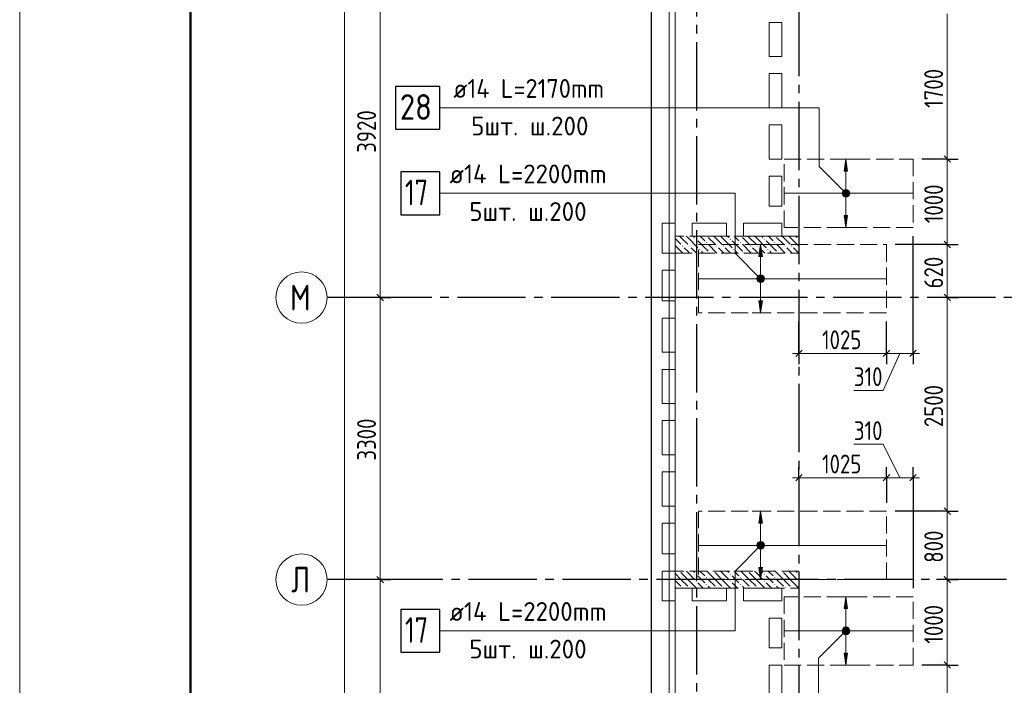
# Model space of a CAD drawing. Header units: millimetres. Extents: x 0 to 43617, y 0 to 59400.
# Tile 20 of 29: x 0 to 11528, y 37793 to 45581. Entities that reach past the tile are written whole.
import ezdxf

# ---------------------------------------------------------------- set-up
doc = ezdxf.new("R2010")
doc.units = ezdxf.units.MM
doc.linetypes.add('______2', pattern=[270, 200, -70])
doc.linetypes.add('______5', pattern=[1100, 800, -100, 100, -100])
for name, color, linetype, lineweight in [('Standard', 7, 'Continuous', 25), ('ДОП Верх по У', 7, 'Continuous', 25), ('ЖБ Пилон', 180, 'Continuous', 25), ('Оси', 40, '______5', 18), ('Позиционная метка номер позиции', 7, 'Continuous', 13), ('Примечания', 7, 'Continuous', 25)]:
    doc.layers.add(name, color=color, linetype=linetype, lineweight=lineweight)
doc.layers.add('ЖБ Перекрытие верхний уровень', color=7, linetype='Continuous', lineweight=25, true_color=0xe0e0ff)
doc.styles.add('GOST 2.304-81', font='txt')
doc.styles.add('ISOCPEUR', font='txt')

msp = doc.modelspace()

# ---------------------------------------------------------------- hatches: boundary and pattern name
at = {"layer": 'ДОП Верх по У', "linetype": 'Continuous', "lineweight": 13, "transparency": 33554687}
for points in [[(9694, 43810), (9674, 43950), (9654, 43810)], [(9642, 43569), (9706, 43569), (9693, 43582)], [(9642, 43569), (9693, 43582), (9655, 43582)], [(9655, 43582), (9693, 43582), (9674, 43588)], [(9636, 43550), (9711, 43550), (9706, 43569)], [(9636, 43550), (9706, 43569), (9642, 43569)], [(9642, 43531), (9711, 43550), (9636, 43550)], [(9642, 43531), (9706, 43531), (9711, 43550)], [(9655, 43518), (9706, 43531), (9642, 43531)], [(9655, 43518), (9693, 43518), (9706, 43531)], [(9693, 43518), (9655, 43518), (9674, 43513)], [(8695, 42810), (8675, 42950), (8655, 42810)], [(8637, 42550), (8712, 42550), (8707, 42569)], [(8637, 42550), (8707, 42569), (8642, 42569)], [(8642, 42531), (8712, 42550), (8637, 42550)], [(8642, 42569), (8707, 42569), (8693, 42582)], [(8642, 42569), (8693, 42582), (8656, 42582)], [(8642, 42531), (8707, 42531), (8712, 42550)], [(8656, 42582), (8693, 42582), (8675, 42588)], [(8656, 42518), (8707, 42531), (8642, 42531)], [(8656, 42518), (8693, 42518), (8707, 42531)], [(8693, 42518), (8656, 42518), (8675, 42513)], [(8695, 39690), (8675, 39830), (8655, 39690)], [(8637, 39430), (8712, 39430), (8707, 39449)], [(8637, 39430), (8707, 39449), (8642, 39449)], [(8642, 39411), (8712, 39430), (8637, 39430)], [(8642, 39449), (8707, 39449), (8693, 39462)], [(8642, 39449), (8693, 39462), (8656, 39462)], [(8642, 39411), (8707, 39411), (8712, 39430)], [(8656, 39462), (8693, 39462), (8675, 39468)], [(8656, 39398), (8707, 39411), (8642, 39411)], [(8656, 39398), (8693, 39398), (8707, 39411)], [(8693, 39398), (8656, 39398), (8675, 39393)], [(9694, 38690), (9674, 38830), (9654, 38690)], [(9636, 38430), (9711, 38430), (9706, 38449)], [(9636, 38430), (9706, 38449), (9642, 38449)], [(9642, 38411), (9711, 38430), (9636, 38430)], [(9642, 38449), (9706, 38449), (9693, 38462)], [(9642, 38449), (9693, 38462), (9655, 38462)], [(9642, 38411), (9706, 38411), (9711, 38430)], [(9655, 38398), (9706, 38411), (9642, 38411)], [(9655, 38462), (9693, 38462), (9674, 38468)], [(9655, 38398), (9693, 38398), (9706, 38411)], [(9693, 38398), (9655, 38398), (9674, 38393)]]:
    msp.add_hatch(color=7, dxfattribs=at).paths.add_polyline_path(points)
for points in [[(9694, 43290), (9674, 43150), (9654, 43290)], [(8695, 42290), (8675, 42150), (8655, 42290)], [(8695, 39170), (8675, 39030), (8655, 39170)], [(9694, 38170), (9674, 38030), (9654, 38170)]]:
    msp.add_hatch(color=7, dxfattribs=at).paths.add_polyline_path(points, flags=16)
at = {"layer": 'ЖБ Пилон', "linetype": 'Continuous', "lineweight": 18, "transparency": 33554687}
for points in [[(7914, 43013), (7921, 43020), (7927, 43013), (7921, 43007)], [(8044, 43050), (8041, 43047), (8038, 43050)], [(8314, 43013), (8321, 43020), (8327, 43013), (8321, 43007)], [(8444, 43050), (8441, 43047), (8438, 43050)], [(8714, 43013), (8721, 43020), (8727, 43013), (8721, 43007)], [(8844, 43050), (8841, 43047), (8838, 43050)], [(9114, 43013), (9121, 43020), (9124, 43017), (9124, 43010), (9121, 43007)], [(7754, 42933), (7761, 42940), (7767, 42933), (7761, 42927)], [(7834, 42933), (7841, 42940), (7847, 42933), (7841, 42927)], [(7954, 42893), (7961, 42900), (7967, 42893), (7961, 42887)], [(8034, 42973), (8041, 42980), (8047, 42973), (8041, 42967)], [(8154, 42933), (8161, 42940), (8167, 42933), (8161, 42927)], [(8234, 42933), (8241, 42940), (8247, 42933), (8241, 42927)], [(8354, 42893), (8361, 42900), (8367, 42893), (8361, 42887)], [(8434, 42973), (8441, 42980), (8447, 42973), (8441, 42967)], [(8554, 42933), (8561, 42940), (8567, 42933), (8561, 42927)], [(8634, 42933), (8641, 42940), (8647, 42933), (8641, 42927)], [(8754, 42893), (8761, 42900), (8767, 42893), (8761, 42887)], [(8834, 42973), (8841, 42980), (8847, 42973), (8841, 42967)], [(8954, 42933), (8961, 42940), (8967, 42933), (8961, 42927)], [(9034, 42933), (9041, 42940), (9047, 42933), (9041, 42927)], [(7674, 42853), (7681, 42860), (7687, 42853), (7684, 42850), (7678, 42850)], [(8074, 42853), (8081, 42860), (8087, 42853), (8084, 42850), (8078, 42850)], [(8474, 42853), (8481, 42860), (8487, 42853), (8484, 42850), (8478, 42850)], [(8874, 42853), (8881, 42860), (8887, 42853), (8884, 42850), (8878, 42850)], [(7724, 39130), (7721, 39127), (7718, 39130)], [(7914, 39093), (7921, 39100), (7927, 39093), (7921, 39087)], [(8124, 39130), (8121, 39127), (8118, 39130)], [(8314, 39093), (8321, 39100), (8327, 39093), (8321, 39087)], [(8524, 39130), (8521, 39127), (8518, 39130)], [(8714, 39093), (8721, 39100), (8727, 39093), (8721, 39087)], [(8924, 39130), (8921, 39127), (8918, 39130)], [(9114, 39093), (9121, 39100), (9124, 39097), (9124, 39090), (9121, 39087)], [(7914, 39013), (7921, 39020), (7927, 39013), (7921, 39007)], [(8034, 39053), (8041, 39060), (8047, 39053), (8041, 39047)], [(8034, 38973), (8041, 38980), (8047, 38973), (8041, 38967)], [(8314, 39013), (8321, 39020), (8327, 39013), (8321, 39007)], [(8434, 39053), (8441, 39060), (8447, 39053), (8441, 39047)], [(8434, 38973), (8441, 38980), (8447, 38973), (8441, 38967)], [(8714, 39013), (8721, 39020), (8727, 39013), (8721, 39007)], [(8834, 39053), (8841, 39060), (8847, 39053), (8841, 39047)], [(8834, 38973), (8841, 38980), (8847, 38973), (8841, 38967)], [(9114, 39013), (9121, 39020), (9124, 39017), (9124, 39010), (9121, 39007)], [(7754, 38933), (7761, 38940), (7767, 38933), (7764, 38930), (7758, 38930)], [(7834, 38933), (7841, 38940), (7847, 38933), (7844, 38930), (7838, 38930)], [(8154, 38933), (8161, 38940), (8167, 38933), (8164, 38930), (8158, 38930)], [(8234, 38933), (8241, 38940), (8247, 38933), (8244, 38930), (8238, 38930)], [(8554, 38933), (8561, 38940), (8567, 38933), (8564, 38930), (8558, 38930)], [(8634, 38933), (8641, 38940), (8647, 38933), (8644, 38930), (8638, 38930)], [(8954, 38933), (8961, 38940), (8967, 38933), (8964, 38930), (8958, 38930)], [(9034, 38933), (9041, 38940), (9047, 38933), (9044, 38930), (9038, 38930)]]:
    msp.add_hatch(color=7, dxfattribs=at).paths.add_polyline_path(points, flags=16)
at = {"layer": 'Позиционная метка номер позиции', "linetype": 'Continuous', "lineweight": 13, "transparency": 33554687}
for points in [[(9642, 43518), (9685, 43593), (9631, 43539)], [(9631, 43539), (9685, 43593), (9663, 43593)], [(9631, 43539), (9663, 43593), (9631, 43561)], [(9631, 43561), (9663, 43593), (9642, 43582)], [(9642, 43518), (9706, 43582), (9685, 43593)], [(9663, 43507), (9706, 43582), (9642, 43518)], [(9663, 43507), (9717, 43561), (9706, 43582)], [(9685, 43507), (9717, 43561), (9663, 43507)], [(9685, 43507), (9717, 43539), (9717, 43561)], [(9717, 43539), (9685, 43507), (9706, 43518)], [(8643, 42518), (8686, 42593), (8631, 42539)], [(8631, 42539), (8686, 42593), (8663, 42593)], [(8631, 42539), (8663, 42593), (8631, 42561)], [(8631, 42561), (8663, 42593), (8643, 42582)], [(8643, 42518), (8707, 42582), (8686, 42593)], [(8663, 42507), (8707, 42582), (8643, 42518)], [(8663, 42507), (8718, 42561), (8707, 42582)], [(8686, 42507), (8718, 42561), (8663, 42507)], [(8686, 42507), (8718, 42539), (8718, 42561)], [(8718, 42539), (8686, 42507), (8707, 42518)], [(8707, 39398), (8643, 39462), (8631, 39441)], [(8707, 39398), (8631, 39441), (8686, 39387)], [(8686, 39387), (8631, 39441), (8631, 39419)], [(8718, 39419), (8663, 39473), (8643, 39462)], [(8718, 39419), (8643, 39462), (8707, 39398)], [(8718, 39441), (8686, 39473), (8663, 39473)], [(8718, 39441), (8663, 39473), (8718, 39419)], [(8686, 39473), (8718, 39441), (8707, 39462)], [(8686, 39387), (8631, 39419), (8663, 39387)], [(8663, 39387), (8631, 39419), (8643, 39398)], [(9706, 38398), (9642, 38462), (9631, 38441)], [(9706, 38398), (9631, 38441), (9685, 38387)], [(9685, 38387), (9631, 38441), (9631, 38419)], [(9685, 38387), (9631, 38419), (9663, 38387)], [(9663, 38387), (9631, 38419), (9642, 38398)], [(9717, 38419), (9663, 38473), (9642, 38462)], [(9717, 38419), (9642, 38462), (9706, 38398)], [(9717, 38441), (9685, 38473), (9663, 38473)], [(9717, 38441), (9663, 38473), (9717, 38419)], [(9685, 38473), (9717, 38441), (9706, 38462)]]:
    msp.add_hatch(color=7, dxfattribs=at).paths.add_polyline_path(points)

# ---------------------------------------------------------------- linework, layer by layer
at = {"layer": 'Standard', "color": 7, "linetype": 'Continuous', "lineweight": 13, "transparency": 33554687}
for p, q in [((4221, 42330), (4221, 46250)), ((10861, 45650), (10861, 43950)), ((10861, 43950), (10861, 42950)), ((10861, 42950), (10861, 42330)), ((4221, 39030), (4221, 42330)), ((10861, 42330), (10861, 39830)), ((9124, 41676), (9049, 41676)), ((10305, 41676), (10111, 41244)), ((10149, 41676), (10461, 41676)), ((10461, 41676), (10536, 41676)), ((10111, 41244), (9767, 41244)), ((10111, 40613), (9767, 40613)), ((10305, 40222), (10111, 40613)), ((9124, 40222), (9049, 40222)), ((9124, 40222), (10149, 40222)), ((10149, 40222), (10461, 40222)), ((10461, 40222), (10536, 40222)), ((10861, 39830), (10861, 39030)), ((4221, 35730), (4221, 39030)), ((10861, 39030), (10861, 38030)), ((10861, 38030), (10861, 36330))]:
    msp.add_line(p, q, dxfattribs=at)
at = {"layer": 'Standard', "color": 251, "linetype": 'Continuous', "lineweight": -3, "true_color": 0x656565, "transparency": 33554687}
for p, q in [((10861, 43950), (10736, 43950)), ((10861, 43950), (10986, 43950)), ((10861, 42950), (10736, 42950)), ((10861, 42950), (10986, 42950)), ((4221, 42330), (4096, 42330)), ((4221, 42330), (4346, 42330)), ((10861, 42330), (10736, 42330)), ((10861, 42330), (10986, 42330)), ((10861, 42330), (10939, 42330)), ((9124, 41676), (9124, 42050)), ((10149, 41676), (10149, 42050)), ((9124, 41676), (9124, 41801)), ((10149, 41676), (10149, 41801)), ((10461, 41676), (10461, 41801)), ((9124, 41676), (9124, 41551)), ((10149, 41676), (10149, 41551)), ((10461, 41676), (10461, 41551)), ((9124, 40222), (9124, 40347)), ((10149, 40222), (10149, 40347)), ((10461, 40222), (10461, 40347)), ((9124, 40222), (9124, 40097)), ((9124, 40222), (9124, 39930)), ((10149, 40222), (10149, 40097)), ((10149, 40222), (10149, 39930)), ((10461, 40222), (10461, 40097)), ((10461, 40222), (10461, 38930)), ((10861, 39830), (10736, 39830)), ((10861, 39830), (10986, 39830)), ((4221, 39030), (4096, 39030)), ((4221, 39030), (4346, 39030)), ((10861, 39030), (10736, 39030)), ((10861, 39030), (10986, 39030)), ((10861, 39030), (10861, 39030)), ((10861, 38030), (10736, 38030)), ((10861, 38030), (10986, 38030))]:
    msp.add_line(p, q, dxfattribs=at)
at = {"layer": 'Standard', "color": 7, "linetype": 'Continuous', "lineweight": 25, "transparency": 33554687}
for p, q in [((10823, 43988), (10898, 43913)), ((10823, 42988), (10898, 42913)), ((4258, 42293), (4183, 42368)), ((10823, 42368), (10898, 42293)), ((9086, 41639), (9161, 41714)), ((10111, 41639), (10186, 41714)), ((10423, 41639), (10498, 41714)), ((9086, 40184), (9161, 40259)), ((10111, 40184), (10186, 40259)), ((10423, 40184), (10498, 40259)), ((10823, 39868), (10898, 39793)), ((4258, 38993), (4183, 39068)), ((10823, 39068), (10898, 38993)), ((10823, 38068), (10898, 37993))]:
    msp.add_line(p, q, dxfattribs=at)
at = {"layer": 'Standard', "color": 7, "linetype": 'Continuous', "lineweight": 13, "transparency": 33554687}
msp.add_lwpolyline([(0, 0), (42000, 0), (42000, 59400), (0, 59400), (0, 0)], close=True, dxfattribs=at)
for points in [[(42000, 59400), (0, 59400), (0, 0), (42000, 0), (42000, 59400)], [(42000, 59400), (0, 59400), (0, 0), (42000, 0), (42000, 59400)], [(7674, 10380), (33074, 10380), (33074, 57220), (7674, 57220), (7674, 10380)], [(3802, 10630), (3802, 33448), (3802, 33448), (3802, 57120)], [(9124, 41676), (9318, 41676), (9318, 41676), (10149, 41676)]]:
    msp.add_lwpolyline(points, dxfattribs=at)
at = {"layer": 'Standard', "color": 7, "linetype": 'Continuous', "lineweight": 50, "transparency": 33554687}
msp.add_lwpolyline([(2000, 58900), (41500, 58900), (41500, 500), (2000, 500), (2000, 58900)], close=True, dxfattribs=at)
at = {"layer": 'Standard', "color": 7, "linetype": 'Continuous', "lineweight": 25, "transparency": 33554687}
msp.add_lwpolyline([(7394, 10100), (33074, 10100), (33074, 57220), (7394, 57220), (7394, 10100)], dxfattribs=at)
at = {"layer": 'Standard', "color": 254, "linetype": 'Continuous', "lineweight": 13, "true_color": 0xc4c4ff, "transparency": 33554687}
msp.add_lwpolyline([(7606, 10312), (32674, 10312), (32674, 56820), (7606, 56820), (7606, 10312)], dxfattribs=at)
at = {"layer": 'Standard', "color": 251, "linetype": 'Continuous', "lineweight": -3, "true_color": 0x656565, "transparency": 33554687}
for points in [[(10861, 43950), (10844, 43950), (10844, 43950), (10844, 43950), (10844, 43950), (10844, 43950), (10844, 43950), (10844, 43950), (10844, 43950), (10844, 43950), (10844, 43950), (10844, 43950), (10844, 43950), (10844, 43950), (10844, 43950), (10844, 43950), (10844, 43950), (10844, 43950), (10844, 43950), (10844, 43950), (10844, 43950), (10844, 43950), (10844, 43950), (10844, 43950), (10844, 43950), (10844, 43950), (10844, 43950), (10844, 43950), (10844, 43950), (10844, 43950), (10844, 43950), (10844, 43950), (10844, 43950), (10844, 43950), (10844, 43950), (10844, 43950), (10844, 43950), (10844, 43950), (10844, 43950), (10844, 43950), (10844, 43950), (10561, 43950)], [(10461, 41676), (10461, 42290), (10461, 42290), (10461, 43050)], [(10861, 42950), (10844, 42950), (10844, 42950), (10844, 42950), (10844, 42950), (10844, 42950), (10844, 42950), (10844, 42950), (10844, 42950), (10844, 42950), (10844, 42950), (10844, 42950), (10844, 42950), (10844, 42950), (10844, 42950), (10844, 42950), (10844, 42950), (10844, 42950), (10844, 42950), (10844, 42950), (10844, 42950), (10844, 42950), (10844, 42950), (10844, 42950), (10844, 42950), (10844, 42950), (10844, 42950), (10844, 42950), (10844, 42950), (10844, 42950), (10844, 42950), (10844, 42950), (10844, 42950), (10844, 42950), (10844, 42950), (10844, 42950), (10844, 42950), (10844, 42950), (10844, 42950), (10249, 42950)], [(4221, 42330), (4204, 42330), (4204, 42330), (4204, 42330), (4204, 42330), (4204, 42330), (4204, 42330), (4204, 42330), (4204, 42330), (3700, 42330)], [(10861, 39830), (10844, 39830), (10844, 39830), (10844, 39830), (10844, 39830), (10844, 39830), (10844, 39830), (10844, 39830), (10844, 39830), (10844, 39830), (10844, 39830), (10844, 39830), (10844, 39830), (10844, 39830), (10844, 39830), (10844, 39830), (10844, 39830), (10844, 39830), (10844, 39830), (10844, 39830), (10844, 39830), (10844, 39830), (10844, 39830), (10844, 39830), (10844, 39830), (10844, 39830), (10844, 39830), (10844, 39830), (10844, 39830), (10844, 39830), (10844, 39830), (10844, 39830), (10844, 39830), (10844, 39830), (10844, 39830), (10249, 39830)], [(4221, 39030), (4204, 39030), (4204, 39030), (4204, 39030), (4204, 39030), (4204, 39030), (4204, 39030), (4204, 39030), (4204, 39030), (4204, 39030), (4204, 39030), (3700, 39030)], [(10861, 38030), (10844, 38030), (10844, 38030), (10844, 38030), (10844, 38030), (10844, 38030), (10844, 38030), (10844, 38030), (10844, 38030), (10844, 38030), (10844, 38030), (10844, 38030), (10844, 38030), (10844, 38030), (10844, 38030), (10844, 38030), (10844, 38030), (10844, 38030), (10844, 38030), (10844, 38030), (10844, 38030), (10844, 38030), (10844, 38030), (10844, 38030), (10844, 38030), (10844, 38030), (10844, 38030), (10844, 38030), (10844, 38030), (10844, 38030), (10844, 38030), (10561, 38030)]]:
    msp.add_lwpolyline(points, dxfattribs=at)
at = {"layer": 'ДОП Верх по У', "color": 7, "linetype": 'Continuous', "lineweight": 13, "transparency": 33554687}
for p, q in [((5057, 44550), (7121, 44550)), ((5013, 43550), (7121, 43550)), ((5013, 38430), (7121, 38430))]:
    msp.add_line(p, q, dxfattribs=at)
at = {"layer": 'ДОП Верх по У', "color": 251, "linetype": 'Continuous', "lineweight": 13, "true_color": 0x494949, "transparency": 33554687}
for p, q in [((9674, 43950), (9574, 43950)), ((9674, 43950), (9654, 43810)), ((9694, 43810), (9674, 43950)), ((9674, 43950), (9774, 43950)), ((9674, 43950), (9674, 43950)), ((9654, 43810), (9694, 43810)), ((9674, 43580), (9674, 43810)), ((9636, 43550), (9636, 43550)), ((9674, 43290), (9674, 43520)), ((9711, 43550), (9711, 43550)), ((9674, 43150), (9654, 43290)), ((9654, 43290), (9694, 43290)), ((9694, 43290), (9674, 43150)), ((9674, 43150), (9574, 43150)), ((9674, 43150), (9774, 43150)), ((9674, 43150), (9674, 43150)), ((8675, 42950), (8575, 42950)), ((8675, 42950), (8655, 42810)), ((8695, 42810), (8675, 42950)), ((8675, 42950), (8775, 42950)), ((8675, 42950), (8675, 42950)), ((8655, 42810), (8695, 42810)), ((8675, 42580), (8675, 42810)), ((8637, 42550), (8637, 42550)), ((8712, 42550), (8712, 42550)), ((8675, 42290), (8675, 42520)), ((8675, 42150), (8655, 42290)), ((8655, 42290), (8695, 42290)), ((8695, 42290), (8675, 42150)), ((8675, 42150), (8575, 42150)), ((8675, 42150), (8775, 42150)), ((8675, 42150), (8675, 42150)), ((8675, 39830), (8575, 39830)), ((8675, 39830), (8655, 39690)), ((8695, 39690), (8675, 39830)), ((8675, 39830), (8775, 39830)), ((8675, 39830), (8675, 39830)), ((8655, 39690), (8695, 39690)), ((8675, 39460), (8675, 39690)), ((8637, 39430), (8637, 39430)), ((8712, 39430), (8712, 39430)), ((8675, 39170), (8675, 39400)), ((8675, 39030), (8655, 39170)), ((8655, 39170), (8695, 39170)), ((8695, 39170), (8675, 39030)), ((8675, 39030), (8575, 39030)), ((8675, 39030), (8775, 39030)), ((8675, 39030), (8675, 39030)), ((9674, 38830), (9574, 38830)), ((9674, 38830), (9654, 38690)), ((9694, 38690), (9674, 38830)), ((9674, 38830), (9774, 38830)), ((9674, 38830), (9674, 38830)), ((9654, 38690), (9694, 38690)), ((9674, 38460), (9674, 38690)), ((9636, 38430), (9636, 38430)), ((9674, 38170), (9674, 38400)), ((9711, 38430), (9711, 38430)), ((9674, 38030), (9654, 38170)), ((9654, 38170), (9694, 38170)), ((9694, 38170), (9674, 38030)), ((9674, 38030), (9574, 38030)), ((9674, 38030), (9774, 38030)), ((9674, 38030), (9674, 38030))]:
    msp.add_line(p, q, dxfattribs=at)
at = {"layer": 'ДОП Верх по У', "color": 7, "linetype": 'Continuous', "lineweight": 18, "transparency": 33554687}
for p, q in [((10456, 43550), (8956, 43550)), ((10142, 42550), (7956, 42550)), ((10142, 39430), (7956, 39430)), ((10456, 38430), (8956, 38430))]:
    msp.add_line(p, q, dxfattribs=at)
at = {"layer": 'ДОП Верх по У', "color": 7, "linetype": 'Continuous', "lineweight": 25, "transparency": 33554687}
for points in [[(4401, 44300), (4921, 44300), (4921, 44800), (4401, 44800), (4401, 44300)], [(4461, 43300), (4921, 43300), (4921, 43800), (4461, 43800), (4461, 43300)], [(4461, 38180), (4921, 38180), (4921, 38680), (4461, 38680), (4461, 38180)]]:
    msp.add_lwpolyline(points, dxfattribs=at)
at = {"layer": 'ДОП Верх по У', "color": 251, "linetype": 'Continuous', "lineweight": 13, "true_color": 0x494949, "transparency": 33554687}
for centre in [(9674, 43550), (8675, 42550), (8675, 39430), (9674, 38430)]:
    msp.add_circle(centre, 37.5, dxfattribs=at)
at = {"layer": 'ЖБ Перекрытие верхний уровень', "color": 7, "linetype": 'Continuous', "lineweight": 18, "transparency": 33554687}
for p, q in [((7394, 57220), (7394, 28680)), ((8774, 45150), (8774, 45550)), ((8774, 45550), (8924, 45550)), ((8924, 45550), (8924, 45150)), ((8924, 45150), (8774, 45150)), ((8774, 44550), (8774, 44950)), ((8774, 44950), (8924, 44950)), ((8924, 44950), (8924, 44550)), ((8924, 44550), (8774, 44550)), ((8774, 44350), (8924, 44350)), ((8774, 43950), (8774, 44350)), ((8924, 44350), (8924, 43950)), ((8924, 43950), (8774, 43950)), ((8774, 43750), (8924, 43750)), ((8774, 43400), (8774, 43750)), ((8924, 43750), (8924, 43400)), ((8924, 43400), (8774, 43400)), ((7524, 42850), (7524, 43200)), ((7524, 43200), (7674, 43200)), ((7674, 43200), (7674, 42850)), ((7874, 43050), (7874, 43200)), ((7874, 43200), (8274, 43200)), ((8274, 43200), (8274, 43050)), ((8474, 43050), (8474, 43200)), ((8474, 43200), (8924, 43200)), ((8924, 43200), (8924, 43050)), ((8274, 43050), (7874, 43050)), ((8924, 43050), (8474, 43050)), ((7674, 42850), (7524, 42850)), ((7524, 42290), (7524, 42650)), ((7524, 42650), (7674, 42650)), ((7674, 42650), (7674, 42290)), ((7674, 42290), (7524, 42290)), ((7524, 41690), (7524, 42090)), ((7524, 42090), (7674, 42090)), ((7674, 42090), (7674, 41690)), ((7674, 41690), (7524, 41690)), ((7524, 41490), (7674, 41490)), ((7524, 41090), (7524, 41490)), ((7674, 41490), (7674, 41090)), ((7674, 41090), (7524, 41090)), ((7524, 40890), (7674, 40890)), ((7524, 40490), (7524, 40890)), ((7674, 40890), (7674, 40490)), ((7674, 40490), (7524, 40490)), ((7524, 39890), (7524, 40290)), ((7524, 40290), (7674, 40290)), ((7674, 40290), (7674, 39890)), ((7674, 39890), (7524, 39890)), ((7524, 39330), (7524, 39690)), ((7524, 39690), (7674, 39690)), ((7674, 39690), (7674, 39330)), ((7674, 39330), (7524, 39330)), ((7524, 38780), (7524, 39130)), ((7524, 39130), (7674, 39130)), ((7674, 39130), (7674, 38780)), ((7874, 38780), (7874, 38930)), ((7874, 38930), (8274, 38930)), ((8274, 38930), (8274, 38780)), ((8474, 38930), (8924, 38930)), ((8474, 38780), (8474, 38930)), ((8924, 38930), (8924, 38780)), ((7674, 38780), (7524, 38780)), ((8274, 38780), (7874, 38780)), ((8924, 38780), (8474, 38780)), ((8774, 38230), (8774, 38580)), ((8774, 38580), (8924, 38580)), ((8924, 38580), (8924, 38230)), ((8924, 38230), (8774, 38230)), ((8774, 37630), (8774, 38030)), ((8774, 38030), (8924, 38030)), ((8924, 38030), (8924, 37630))]:
    msp.add_line(p, q, dxfattribs=at)
at = {"layer": 'ЖБ Пилон', "color": 253, "linetype": '______2', "lineweight": 13, "true_color": 0xa0a0a0, "transparency": 33554687}
for p, q in [((9124, 43050), (7674, 43050)), ((7674, 43050), (7674, 42850)), ((9124, 42850), (9124, 43050)), ((7674, 42850), (9124, 42850)), ((9124, 39130), (7674, 39130)), ((7674, 39130), (7674, 38930)), ((9124, 38930), (9124, 39130)), ((7674, 38930), (9124, 38930))]:
    msp.add_line(p, q, dxfattribs=at)
at = {"layer": 'ЖБ Пилон', "color": 9, "linetype": 'Continuous', "lineweight": 18, "true_color": 0xc7c7c7, "transparency": 33554687}
for p, q in [((7674, 43020), (7741, 42953)), ((7741, 43033), (7724, 43050)), ((7741, 43033), (7821, 42953)), ((7804, 43050), (7821, 43033)), ((7821, 43033), (7941, 42913)), ((7884, 43050), (7901, 43033)), ((7981, 43033), (7964, 43050)), ((8021, 42993), (7981, 43033)), ((8061, 43033), (8141, 42953)), ((8141, 43033), (8124, 43050)), ((8141, 43033), (8221, 42953)), ((8204, 43050), (8221, 43033)), ((8221, 43033), (8341, 42913)), ((8284, 43050), (8301, 43033)), ((8381, 43033), (8364, 43050)), ((8421, 42993), (8381, 43033)), ((8461, 43033), (8541, 42953)), ((8541, 43033), (8524, 43050)), ((8541, 43033), (8621, 42953)), ((8604, 43050), (8621, 43033)), ((8621, 43033), (8741, 42913)), ((8684, 43050), (8701, 43033)), ((8781, 43033), (8764, 43050)), ((8821, 42993), (8781, 43033)), ((8861, 43033), (8941, 42953)), ((8941, 43033), (8924, 43050)), ((8941, 43033), (9021, 42953)), ((9004, 43050), (9021, 43033)), ((9021, 43033), (9124, 42930)), ((9084, 43050), (9101, 43033)), ((7674, 42940), (7764, 42850)), ((7821, 42873), (7781, 42913)), ((7861, 42913), (7924, 42850)), ((7941, 42993), (8061, 42873)), ((8061, 42953), (8164, 42850)), ((8221, 42873), (8181, 42913)), ((8261, 42913), (8324, 42850)), ((8341, 42993), (8461, 42873)), ((8461, 42953), (8564, 42850)), ((8621, 42873), (8581, 42913)), ((8661, 42913), (8724, 42850)), ((8741, 42993), (8861, 42873)), ((8861, 42953), (8964, 42850)), ((9021, 42873), (8981, 42913)), ((9061, 42913), (9124, 42850)), ((7844, 42850), (7821, 42873)), ((7981, 42873), (8004, 42850)), ((8244, 42850), (8221, 42873)), ((8381, 42873), (8404, 42850)), ((8644, 42850), (8621, 42873)), ((8781, 42873), (8804, 42850)), ((9044, 42850), (9021, 42873)), ((7741, 39033), (7674, 39100)), ((7741, 39113), (7821, 39033)), ((7821, 39113), (7804, 39130)), ((7821, 39113), (7901, 39033)), ((7884, 39130), (7901, 39113)), ((7964, 39130), (8021, 39073)), ((8141, 39033), (8044, 39130)), ((8141, 39113), (8221, 39033)), ((8221, 39113), (8204, 39130)), ((8221, 39113), (8301, 39033)), ((8284, 39130), (8301, 39113)), ((8364, 39130), (8421, 39073)), ((8541, 39033), (8444, 39130)), ((8541, 39113), (8621, 39033)), ((8621, 39113), (8604, 39130)), ((8621, 39113), (8701, 39033)), ((8684, 39130), (8701, 39113)), ((8764, 39130), (8821, 39073)), ((8941, 39033), (8844, 39130)), ((8941, 39113), (9021, 39033)), ((9021, 39113), (9004, 39130)), ((9021, 39113), (9101, 39033)), ((9084, 39130), (9101, 39113)), ((7674, 39020), (7741, 38953)), ((7741, 39033), (7821, 38953)), ((7821, 39033), (7924, 38930)), ((7981, 39033), (7941, 39073)), ((7941, 38993), (8004, 38930)), ((8021, 38993), (7981, 39033)), ((8061, 39033), (8141, 38953)), ((8141, 39033), (8221, 38953)), ((8221, 39033), (8324, 38930)), ((8381, 39033), (8341, 39073)), ((8341, 38993), (8404, 38930)), ((8421, 38993), (8381, 39033)), ((8461, 39033), (8541, 38953)), ((8541, 39033), (8621, 38953)), ((8621, 39033), (8724, 38930)), ((8781, 39033), (8741, 39073)), ((8741, 38993), (8804, 38930)), ((8821, 38993), (8781, 39033)), ((8861, 39033), (8941, 38953)), ((8941, 39033), (9021, 38953)), ((9021, 39033), (9124, 38930)), ((7674, 38940), (7684, 38930)), ((8061, 38953), (8084, 38930)), ((8461, 38953), (8484, 38930)), ((8861, 38953), (8884, 38930))]:
    msp.add_line(p, q, dxfattribs=at)
at = {"layer": 'Оси', "color": 8, "linetype": '______5', "lineweight": -3, "transparency": 33554687}
for p, q in [((9124, 57820), (9124, 7100)), ((7924, 57420), (7924, 7100)), ((26824, 42330), (3600, 42330)), ((22554, 39030), (3600, 39030))]:
    msp.add_line(p, q, dxfattribs=at)
at = {"layer": 'Оси', "color": 7, "linetype": 'Continuous', "lineweight": 13, "transparency": 33554687}
for centre in [(3300, 42330), (3300, 39030)]:
    msp.add_circle(centre, 300, dxfattribs=at)
at = {"layer": 'Позиционная метка номер позиции', "color": 7, "linetype": 'Continuous', "lineweight": 13, "transparency": 33554687}
for p, q in [((9642, 43582), (9642, 43582)), ((9706, 43582), (9706, 43582)), ((9642, 43518), (9642, 43518)), ((9706, 43518), (9706, 43518)), ((8643, 42582), (8643, 42582)), ((8707, 42582), (8707, 42582)), ((8643, 42518), (8643, 42518)), ((8707, 42518), (8707, 42518)), ((8643, 39462), (8643, 39462)), ((8707, 39462), (8707, 39462)), ((8643, 39398), (8643, 39398)), ((8707, 39398), (8707, 39398)), ((9642, 38462), (9642, 38462)), ((9642, 38398), (9642, 38398)), ((9706, 38462), (9706, 38462)), ((9706, 38398), (9706, 38398))]:
    msp.add_line(p, q, dxfattribs=at)
for points in [[(9674, 43550), (9359, 43865), (9359, 44550), (4921, 44550)], [(8675, 42550), (8375, 42850), (8375, 43550), (4921, 43550)], [(8675, 39430), (8375, 39130), (8375, 38430), (4921, 38430)], [(9674, 38430), (9354, 38110), (9354, 37430), (4921, 37430)]]:
    msp.add_lwpolyline(points, dxfattribs=at)
for centre in [(9674, 43550), (8675, 42550), (8675, 39430), (9674, 38430)]:
    msp.add_circle(centre, 45, dxfattribs=at)
at = {"layer": 'Примечания', "color": 7, "linetype": '______2', "lineweight": 18, "transparency": 33554687}
for p, q in [((8949, 43950), (10461, 43950)), ((8949, 43150), (8949, 43950)), ((10461, 43950), (10461, 43150)), ((10461, 43150), (8949, 43150)), ((7949, 42950), (10149, 42950)), ((7949, 42150), (7949, 42950)), ((10149, 42950), (10149, 42150)), ((10149, 42150), (7949, 42150)), ((10149, 39830), (7949, 39830)), ((7949, 39830), (7949, 39030)), ((10149, 39030), (10149, 39830)), ((7949, 39030), (10149, 39030)), ((10461, 38830), (8949, 38830)), ((8949, 38830), (8949, 38030)), ((10461, 38030), (10461, 38830)), ((8949, 38030), (10461, 38030))]:
    msp.add_line(p, q, dxfattribs=at)

# ---------------------------------------------------------------- texts
at = {"layer": 'Standard', "color": 7, "linetype": 'Continuous', "lineweight": 25, "transparency": 33554687, "char_height": 220, "attachment_point": 7, "rotation": 90, "style": 'GOST 2.304-81'}
for s, insert, width in [('1700', (10811, 44550), 625.73), ('3920', (4171, 44024), 657.06), ('1000', (10811, 43200), 625.73), ('620', (10811, 42437), 531.97), ('2500', (10811, 40814), 657.05), ('3300', (4171, 40422), 641.46), ('800', (10811, 39227), 531.97), ('1000', (10811, 38280), 625.74)]:
    msp.add_mtext(s, dxfattribs=dict(at, insert=insert, width=width))
at = {"layer": 'Standard', "color": 7, "linetype": 'Continuous', "lineweight": 25, "transparency": 33554687, "char_height": 220, "attachment_point": 7, "style": 'GOST 2.304-81'}
for s, insert, width in [('1025', (9394, 41726), 610.16), ('310', (9767, 41294), 469.5), ('310', (9767, 40663), 469.5), ('1025', (9394, 40272), 610.16)]:
    msp.add_mtext(s, dxfattribs=dict(at, insert=insert, width=width))
at = {"layer": 'ДОП Верх по У', "color": 7, "linetype": 'Continuous', "lineweight": 13, "transparency": 33554687, "attachment_point": 7, "style": 'ISOCPEUR'}
for s, insert, char_height, width in [('\\W0.94;ø14 L=2170mm ', (5077, 44667), 220, 2126.5), ('\\W0.87;28', (4451, 44410), 300, 550.8), ('\\W0.97;5шт. ш.200 ', (5286, 44227), 220, 1712.32), ('\\W0.96;ø14 L=2200mm ', (5033, 43667), 220, 2172.61), ('\\W0.75;17', (4511, 43410), 300, 472.29), ('\\W0.97;5шт. ш.200 ', (5264, 43227), 220, 1712.32), ('\\W0.96;ø14 L=2200mm ', (5033, 38547), 220, 2172.61), ('\\W0.75;17', (4511, 38290), 300, 472.29), ('\\W0.97;5шт. ш.200 ', (5264, 38107), 220, 1712.32)]:
    msp.add_mtext(s, dxfattribs=dict(at, insert=insert, char_height=char_height, width=width))
at = {"layer": 'Оси', "color": 7, "linetype": 'Continuous', "lineweight": 25, "transparency": 33554687, "char_height": 300, "attachment_point": 7, "style": 'ISOCPEUR'}
for s, insert, width in [('\\W0.82;М', (3165, 42180), 392.65), ('\\W0.80;Л', (3180, 38880), 359.83)]:
    msp.add_mtext(s, dxfattribs=dict(at, insert=insert, width=width))

doc.saveas('drawing.dxf')
